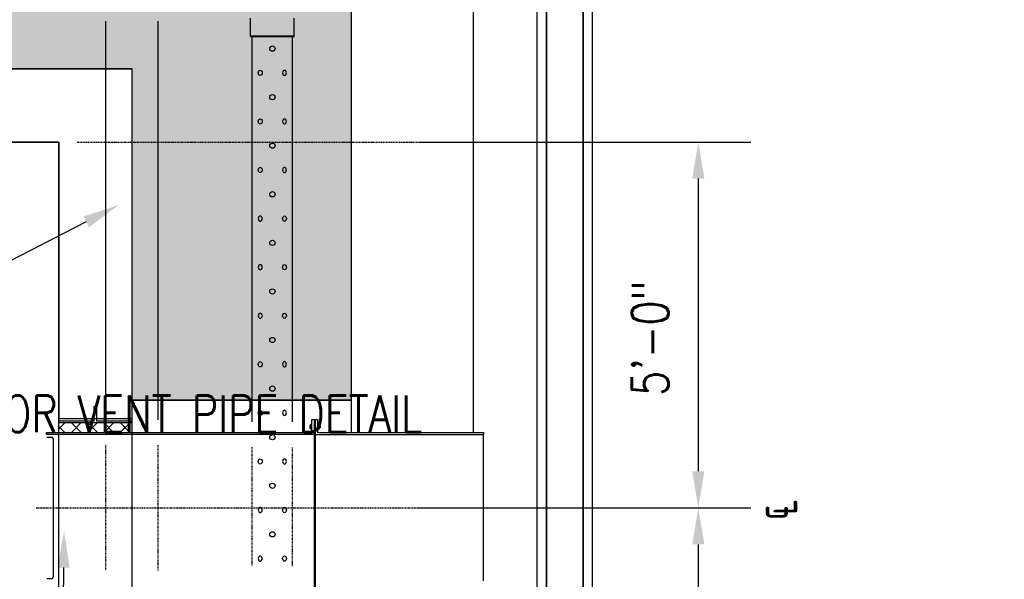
# Model space of a CAD drawing. Header units: inches. Extents: x -382 to 7445, y 651 to 1248.
# Tile 7 of 18: x 175 to 336, y 1013 to 1105. Entities that reach past the tile are written whole.
import ezdxf
from ezdxf import colors
from ezdxf.entities.mleader import LeaderData, LeaderLine
from ezdxf.math import Vec2, Vec3

# ---------------------------------------------------------------- set-up
doc = ezdxf.new("R2010")
doc.units = ezdxf.units.IN
doc.header["$MEASUREMENT"] = 0
doc.linetypes.add('Center 1_4_', pattern=[0.53125, 0.25, -0.09375, 0.09375, -0.09375])
doc.linetypes.add('Dash - 1_16_', pattern=[0.1875, 0.125, -0.0625])
for name, color, linetype in [('A-ANNO-DIMS', 1, 'Continuous'), ('A-DETL', 90, 'Continuous'), ('A-DETL-CNTR', 5, 'Center 1_4_'), ('A-DETL-THIN', 151, 'Continuous'), ('P-PIPE', 3, 'Continuous'), ('S-ANNO-NOTE', 2, 'Continuous'), ('S-ANNO-TEXT', 2, 'Continuous')]:
    doc.layers.add(name, color=color, linetype=linetype)
doc.layers.add('A-FLOR-PATT', color=9, linetype='Continuous', true_color=0x808080)
doc.layers.add('A-WALL-PATT', color=9, linetype='Continuous', true_color=0x808080)
doc.styles.add('Annotative', font='romans.shx', dxfattribs={"width": 0.8, "height": 0.125})
doc.dimstyles.new('Annotative', dxfattribs={"dimscale": 0, "dimtxt": 0.125, "dimasz": 0.125, "dimexe": 0.18, "dimexo": 0.0625, "dimgap": 0.09, "dimtad": 1, "dimdec": 3, "dimzin": 3, "dimdsep": 46, "dimlunit": 4, "dimtxsty": 'Annotative', "dimcen": 0.09, "dimclrt": 2, "dimazin": 2, "dimtfac": 1, "dimtdec": 3, "dimtmove": 0, "dimatfit": 0, "dimfxl": 1, "dimtfill": 1, "dimfrac": 2, "dimtolj": 1, "dimtzin": 0, "dimarcsym": 0})

# ---------------------------------------------------------------- blocks, each defined once
blk = doc.blocks.new('Mechanical_Box_H_rvt-1-ENLARGED MECHANICAL ROOM DRAIN AND VENT PLAN 1')
at = {"layer": 'A-DETL-THIN', "lineweight": -3}
for p, q in [((267.58, 900.7), (267.58, 1243.31)), ((269.08, 902.2), (269.08, 1243.31)), ((275.08, 1242.95), (275.08, 902.2)), ((276.58, 1242.95), (276.58, 900.7)), ((269.08, 1152.32), (269.08, 905.16)), ((275.08, 905.16), (275.08, 1152.32))]:
    blk.add_line(p, q, dxfattribs=at)
at = {"layer": 'P-PIPE', "lineweight": -3}
for p, q in [((196.75, 1105.04), (196.73, 1039.63)), ((205.35, 1039.63), (205.38, 1105.04)), ((220.47, 1105.55), (220.47, 1102.55)), ((227.68, 1102.55), (227.68, 1105.55)), ((220.76, 1102.55), (220.76, 1039.32)), ((227.39, 1039.32), (227.39, 1102.55))]:
    blk.add_line(p, q, dxfattribs=at)
at = {"layer": 'P-PIPE', "linetype": 'Dash - 1_16_', "lineweight": -3}
for p, q in [((196.73, 1035.55), (196.72, 1014.92)), ((205.35, 1014.91), (205.35, 1035.55)), ((220.76, 1035.17), (220.76, 1015.73)), ((227.39, 1015.64), (227.39, 1035.08))]:
    blk.add_line(p, q, dxfattribs=at)
at = {"layer": 'P-PIPE', "lineweight": -3}
for centre in [(224.11, 1100.54), (224.11, 1092.57), (224.11, 1084.61), (224.11, 1076.64), (224.11, 1068.67), (224.11, 1060.7), (224.11, 1052.73), (224.11, 1044.76), (224.11, 1036.79), (224.11, 1028.82), (224.11, 1020.86)]:
    blk.add_circle(centre, 0.432, dxfattribs=at)
for major_axis, start_param, end_param in [((3.6, 0), 3.131177, 6.27277), ((3.6, 0), 6.27277, 9.414362), ((3.31, 0), 1.570796, 3.141593), ((3.31, 0), 3.141593, 4.712389), ((3.31, 0), 0, 1.570796), ((3.31, 0), 4.712389, 6.283185)]:
    blk.add_ellipse((224.08, 1102.55), major_axis=major_axis, ratio=0.010416, start_param=start_param, end_param=end_param, dxfattribs=at)
for centre, major_axis in [((222.12, 1096.56), (0, -0.432)), ((222.12, 1096.56), (0, -0.432)), ((222.12, 1088.59), (0, -0.432)), ((222.12, 1080.62), (0, -0.432)), ((222.12, 1080.62), (0, -0.432)), ((226.1, 1072.65), (0, 0.432)), ((226.1, 1064.68), (0, 0.432)), ((226.1, 1056.71), (0, 0.432)), ((222.12, 1048.75), (0, -0.432)), ((222.12, 1048.75), (0, -0.432)), ((222.12, 1040.78), (0, -0.432)), ((222.12, 1032.81), (0, -0.432)), ((222.12, 1032.81), (0, -0.432)), ((226.1, 1024.84), (0, 0.432)), ((226.1, 1016.87), (0, 0.432))]:
    blk.add_ellipse(centre, major_axis=major_axis, ratio=0.727074, dxfattribs=at)
at = {"layer": 'P-PIPE', "lineweight": -3, "extrusion": (0, 0, -1)}
for centre, major_axis in [((226.1, 1096.56), (0, -0.432)), ((226.1, 1088.59), (0, -0.432)), ((226.1, 1080.62), (0, -0.432)), ((222.12, 1072.65), (0, 0.432)), ((222.12, 1072.65), (0, 0.432)), ((222.12, 1064.68), (0, 0.432)), ((222.12, 1056.71), (0, 0.432)), ((222.12, 1056.71), (0, 0.432)), ((226.1, 1048.75), (0, -0.432)), ((226.1, 1040.78), (0, -0.432)), ((226.1, 1032.81), (0, -0.432)), ((222.12, 1024.84), (0, 0.432)), ((222.12, 1024.84), (0, 0.432)), ((222.12, 1016.87), (0, 0.432))]:
    blk.add_ellipse(centre, major_axis=major_axis, ratio=0.727074, dxfattribs=at)
blk = doc.blocks.new('*D10')
at = {"layer": 'A-ANNO-DIMS', "color": 0, "lineweight": -2, "transparency": 16777216}
for p, q in [((240.18, 1085.21), (294.63, 1085.21)), ((285.99, 1079.21), (285.99, 1031.21)), ((240.18, 1025.21), (294.63, 1025.21))]:
    blk.add_line(p, q, dxfattribs=at)
at = {"layer": 'A-ANNO-DIMS', "color": 0, "lineweight": -3, "transparency": 16777216}
for points in [[(284.99, 1079.21), (286.99, 1079.21), (285.99, 1085.21)], [(284.99, 1031.21), (286.99, 1031.21), (285.99, 1025.21)]]:
    blk.add_solid(points, dxfattribs=at)
at = {"layer": 'Defpoints', "color": 0, "lineweight": -3, "transparency": 16777216}
for p in [(237.18, 1085.21), (237.18, 1025.21), (285.99, 1025.21)]:
    blk.add_point(p, dxfattribs=at)
at = {"layer": 'A-ANNO-DIMS', "color": 2, "lineweight": -3, "transparency": 16777216, "insert": (278.09, 1053.04), "char_height": 6, "attachment_point": 5, "rotation": 90, "style": 'Annotative'}
blk.add_mtext('\\A1;5\'-0"', dxfattribs=at)
blk = doc.blocks.new('*D11')
at = {"layer": 'A-ANNO-DIMS', "color": 0, "lineweight": -2, "transparency": 16777216}
for p, q in [((284.28, 1025.21), (294.63, 1025.21)), ((285.99, 1019.21), (285.99, 959.21)), ((284.28, 953.21), (294.63, 953.21))]:
    blk.add_line(p, q, dxfattribs=at)
at = {"layer": 'A-ANNO-DIMS', "color": 0, "lineweight": -3, "transparency": 16777216}
for points in [[(284.99, 1019.21), (286.99, 1019.21), (285.99, 1025.21)], [(284.99, 959.21), (286.99, 959.21), (285.99, 953.21)]]:
    blk.add_solid(points, dxfattribs=at)
at = {"layer": 'Defpoints', "color": 0, "lineweight": -3, "transparency": 16777216}
for p in [(281.28, 1025.21), (281.28, 953.21), (285.99, 953.21)]:
    blk.add_point(p, dxfattribs=at)
at = {"layer": 'A-ANNO-DIMS', "color": 2, "lineweight": -3, "transparency": 16777216, "insert": (278.09, 989.21), "char_height": 6, "attachment_point": 5, "rotation": 90, "style": 'Annotative'}
blk.add_mtext('\\A1;6\'-0"', dxfattribs=at)

msp = doc.modelspace()

# ---------------------------------------------------------------- hatches: boundary and pattern name
at = {"layer": 'A-FLOR-PATT'}
h = msp.add_hatch(dxfattribs=at)
h.set_pattern_fill('FP_3', color=8, style=0, pattern_type=2)
h.set_pattern_definition([(45, (-1543.1591, 681.7329), (-1.3357247, 1.3357247), []), (135, (-1543.1591, 681.7329), (-1.3357247, -1.3357247), [])])
h.paths.add_polyline_path([(187.4121, 1037.5818), (181.0774, 1037.5818), (181.0774, 1039.1495), (193.0774, 1039.1495), (193.0774, 1037.5818), (188.5431, 1037.5818)])
h = msp.add_hatch(color=8, dxfattribs=at)
h.paths.add_polyline_path([(223.1461, 1039.6774), (223.1461, 1038.6444), (222.9878, 1038.6444), (222.9878, 1039.6774)])
h.paths.add_polyline_path([(222.9878, 1038.3226), (223.1461, 1038.3226), (223.1461, 1037.2059), (222.9878, 1037.2059), (222.9878, 1037.6046)])
at = {"layer": 'A-WALL-PATT'}
h = msp.add_hatch(dxfattribs=at)
h.set_pattern_fill('AR-SAND', color=8, scale=5, style=0)
h.paths.add_polyline_path([(205.0774, 1145.1577), (205.0774, 1247.6166), (181.0774, 1247.6166), (181.0774, 1121.2059), (-12.9226, 1121.2059), (-12.9226, 875.2059), (-184.7564, 875.2059), (-184.7564, 851.2059), (11.0774, 851.2059), (11.0774, 1097.2059), (193.0774, 1097.2059), (193.0774, 1043.2518), (193.0774, 1043.2518), (193.0774, 1042.8809), (229.0774, 1042.8809), (229.0774, 1145.1577)])

# ---------------------------------------------------------------- linework, layer by layer
at = {"layer": 'A-DETL'}
for p, q in [((186.889, 1039.4948), (186.889, 1041.9025)), ((186.889, 1041.9025), (187.2657, 1041.9025)), ((187.2657, 1041.9025), (187.2657, 1039.4948)), ((181.0774, 1039.4948), (186.889, 1039.4948)), ((193.0774, 1039.1495), (181.0774, 1039.1495)), ((187.2657, 1039.4948), (193.0774, 1039.4948)), ((193.0774, 1039.1495), (193.0774, 1039.4948)), ((222.2845, 1038.2338), (222.2845, 1038.7333)), ((222.5471, 1038.8197), (222.3187, 1038.8197)), ((222.5471, 1037.9885), (222.5471, 1038.9923)), ((222.5471, 1038.9923), (222.6111, 1038.9923)), ((222.9878, 1039.6859), (222.9878, 1010.7259)), ((222.9878, 1039.6774), (223.1461, 1039.6774)), ((223.1461, 1039.6859), (223.1461, 1010.7259)), ((223.5228, 1038.9923), (223.5868, 1038.9923)), ((223.5868, 1038.9923), (223.5868, 1037.9885)), ((223.5868, 1038.8333), (223.8187, 1038.8333)), ((223.8529, 1038.747), (223.8529, 1038.2474)), ((179.0774, 1037.5809), (222.6111, 1037.5809)), ((179.0774, 1037.2059), (179.0774, 1037.5809)), ((222.9878, 1037.2059), (179.0774, 1037.2059)), ((222.3187, 1038.647), (222.5471, 1038.647)), ((222.3187, 1038.3201), (222.5471, 1038.3201)), ((222.5471, 1038.1474), (222.3187, 1038.1474)), ((222.6111, 1037.9885), (222.5471, 1037.9885)), ((223.1461, 1038.6444), (222.9878, 1038.6444)), ((222.9878, 1038.3226), (223.1461, 1038.3226)), ((223.1461, 1037.2059), (250.7348, 1037.2059)), ((223.5868, 1037.9885), (223.5228, 1037.9885)), ((223.5228, 1037.5809), (250.7395, 1037.5809)), ((223.8187, 1038.6606), (223.5868, 1038.6606)), ((223.8187, 1038.3338), (223.5868, 1038.3338)), ((223.5868, 1038.1611), (223.8187, 1038.1611)), ((223.87, 1038.6311), (223.8529, 1038.6607)), ((223.8529, 1038.3635), (223.87, 1038.3337)), ((223.8838, 1038.6607), (223.87, 1038.6311)), ((223.87, 1038.3337), (223.8852, 1038.3611)), ((223.901, 1038.6311), (223.8838, 1038.6607)), ((223.8852, 1038.3611), (223.901, 1038.3337)), ((223.9148, 1038.6607), (223.901, 1038.6311)), ((223.901, 1038.3337), (223.9162, 1038.3611)), ((223.9319, 1038.6311), (223.9148, 1038.6607)), ((223.9162, 1038.3611), (223.9319, 1038.3337)), ((223.9457, 1038.6607), (223.9319, 1038.6311)), ((223.9319, 1038.3337), (223.9471, 1038.3611)), ((223.9629, 1038.6311), (223.9457, 1038.6607)), ((223.9471, 1038.3611), (223.9629, 1038.3337)), ((223.9767, 1038.6607), (223.9629, 1038.6311)), ((223.9629, 1038.3337), (223.978, 1038.3611)), ((224.0313, 1038.6232), (223.9767, 1038.6607)), ((223.978, 1038.3611), (223.9938, 1038.3337)), ((223.9938, 1038.3337), (224.0313, 1038.3712)), ((224.0313, 1038.3712), (224.0313, 1038.6232)), ((250.7395, 1037.5809), (250.7348, 1037.2059)), ((250.7348, 1013.2059), (250.7348, 1037.2059)), ((179.0881, 1036.7745), (179.9116, 1036.7745)), ((180.1616, 1036.5245), (180.1616, 1013.8874)), ((179.0881, 1013.6374), (179.9116, 1013.6374))]:
    msp.add_line(p, q, dxfattribs=at)
for centre, radius, start, end in [((222.4105, 1038.7333), 0.126, 136.750182, 223.249818), ((223.7269, 1038.747), 0.126, 316.750182, 43.249818), ((222.6918, 1038.4836), 0.4073, 156.34317, 203.65683), ((222.4105, 1038.2338), 0.126, 136.750182, 223.249818), ((223.4456, 1038.4972), 0.4073, 336.34317, 23.65683), ((223.7269, 1038.2474), 0.126, 316.750182, 43.249818), ((179.9116, 1036.5245), 0.25, 0, 90), ((179.9116, 1013.8874), 0.25, 270, 0)]:
    msp.add_arc(centre, radius, start, end, dxfattribs=at)
at = {"layer": 'A-DETL-CNTR', "color": 2}
for p, q in [((184.1089, 1085.2059), (242.6242, 1085.2059)), ((177.3543, 1025.2059), (292.7669, 1025.2059))]:
    msp.add_line(p, q, dxfattribs=at)
at = {"layer": 'A-DETL-THIN'}
for p, q in [((223.87, 1038.3337), (223.8529, 1038.6607)), ((223.901, 1038.3337), (223.8838, 1038.6607)), ((223.9319, 1038.3337), (223.9148, 1038.6607)), ((223.9629, 1038.3337), (223.9457, 1038.6607)), ((223.9938, 1038.3337), (223.9767, 1038.6607))]:
    msp.add_line(p, q, dxfattribs=at)
at = {"layer": 'A-WALL-PATT'}
msp.add_lwpolyline([(205.0774, 1145.1577), (205.0774, 1247.6166), (181.0774, 1247.6166), (181.0774, 1121.2059), (-12.9226, 1121.2059), (-12.9226, 875.2059), (-184.7564, 875.2059), (-184.7564, 851.2059), (11.0774, 851.2059), (11.0774, 1097.2059), (193.0774, 1097.2059), (193.0774, 1043.2518), (193.0774, 1043.2518), (193.0774, 1042.8809), (229.0774, 1042.8809), (229.0774, 1145.1577)], close=True, dxfattribs=at)
for points in [[(229.0774, 1037.5809), (229.0774, 1248.3573), (249.0774, 1248.3573), (249.0774, 1037.5809)], [(193.0774, 1097.2059), (11.0774, 1097.2059)], [(11.0774, 851.2059), (11.0774, 1097.2059), (193.0774, 1097.2059)], [(193.0774, 1097.2059), (193.0774, 851.2059), (201.0774, 851.2059)], [(138.0774, 833.2127), (138.0774, 851.2059), (181.0774, 851.2059), (181.0774, 1085.2059), (23.0774, 1085.2059), (23.0774, 851.2059)], [(23.0774, 1085.2059), (181.0774, 1085.2059), (181.0774, 1039.8657), (193.0774, 1039.8657)], [(229.0774, 1042.8809), (193.0774, 1042.8809), (193.0774, 1037.5809)], [(222.6111, 1037.5809), (222.6111, 1039.6859), (223.5228, 1039.6859), (223.5228, 1037.5809)]]:
    msp.add_lwpolyline(points, dxfattribs=at)

# ---------------------------------------------------------------- block references
at = {"layer": 'P-PIPE'}
msp.add_blockref('Mechanical_Box_H_rvt-1-ENLARGED MECHANICAL ROOM DRAIN AND VENT PLAN 1', (-8, 0), dxfattribs=at)

# ---------------------------------------------------------------- texts
at = {"layer": 'S-ANNO-TEXT', "lineweight": -3, "insert": (295.6148, 1023.2124), "char_height": 6, "width": 131.457736, "attachment_point": 1, "rotation": 90, "style": 'Annotative'}
msp.add_mtext('℄', dxfattribs=at)

# ---------------------------------------------------------------- dimensions: what is measured, and where the dimension line sits
at = {"layer": 'A-ANNO-DIMS', "lineweight": -3}
for base, p1, p2, picture, middle in [((285.9852, 1025.2059), (237.1813, 1085.2059), (237.1813, 1025.2059), '*D10', (285.9852, 1053.0426)), ((285.9852, 953.2059), (281.2826, 1025.2059), (281.2826, 953.2059), '*D11', (285.9852, 989.2059))]:
    dim = msp.add_linear_dim(base=base, p1=p1, p2=p2, angle=270, dimstyle='Annotative', override={"dimpost": '\\X', "dimtfill": 0}, dxfattribs=at)
    dim.commit()
    dim.dimension.update_dxf_attribs({"geometry": picture, "text_midpoint": middle, "dimtype": 161})

# ---------------------------------------------------------------- leaders
at = {"layer": 'S-ANNO-NOTE'}
ml = msp.add_multileader_mtext('Standard', dxfattribs=at)
ml.set_content('GRAVEL MATERIAL\\PWRAPPED IN\\PFILTER FABRIC', color=256, style='Annotative')
ml.set_leader_properties(color=1, linetype='ByLayer', lineweight=-1)
ml.build(insert=Vec2(0, 0))
ml.multileader.update_dxf_attribs({"text_right_attachment_type": 3, "dogleg_length": 0.125, "arrow_head_size": 6, "scale": 48})
ctx = ml.context
ctx.base_point, ctx.scale, ctx.char_height, ctx.arrow_head_size, ctx.landing_gap_size, ctx.plane_origin = Vec3(-114.3591, 1023.3546), 48, 6, 6, 4.32, Vec3(-54.6353, 1125.2645)
ctx.right_attachment = 3
notes = []
notes.append((ctx, [(0, (1, 1, 0), (-37.5477, 1003.3546), (-1, 0), 6, [(1, [(-10.7645, 1003.514), (-1.8167, 1111.5709)], 0, [])])]))
ctx.mtext.insert, ctx.mtext.width, ctx.mtext.defined_height, ctx.mtext.flow_direction = Vec3(-110.0391, 1026.3546), 104.56926, 17.6903, 5
ml = msp.add_multileader_mtext('Standard', dxfattribs=at)
ml.set_content('8" %%C SOLID PVC DRAIN', color=256, style='Annotative')
ml.set_leader_properties(color=1, linetype='ByLayer', lineweight=-1)
ml.build(insert=Vec2(0, 0))
ml.multileader.update_dxf_attribs({"text_right_attachment_type": 3, "dogleg_length": 0.125, "arrow_head_size": 6, "scale": 48})
ctx = ml.context
ctx.base_point, ctx.scale, ctx.char_height, ctx.arrow_head_size, ctx.landing_gap_size, ctx.plane_origin = Vec3(82.5558, 1068.1837), 48, 6, 6, 4.32, Vec3(-74.9437, 1093.8342)
ctx.right_attachment = 3
notes.append((ctx, [(0, (1, 1, 0), (156.1672, 1057.0409), (-1, 0), 6, [(0, [(190.9075, 1074.8634)], 0, [])])]))
ctx.mtext.insert, ctx.mtext.width, ctx.mtext.defined_height, ctx.mtext.flow_direction = Vec3(86.8758, 1071.1837), 62.924924, 16.0793, 5
ml = msp.add_multileader_mtext('Standard', dxfattribs=at)
ml.set_content('REFER TO SHEET S707A FOR VENT PIPE DETAIL', color=256, style='Annotative')
ml.set_leader_properties(color=1, linetype='ByLayer', lineweight=-1)
ml.build(insert=Vec2(0, 0))
ml.multileader.update_dxf_attribs({"text_right_attachment_type": 3, "dogleg_length": 0.125, "arrow_head_size": 6, "scale": 48})
ctx = ml.context
ctx.base_point, ctx.scale, ctx.char_height, ctx.arrow_head_size, ctx.landing_gap_size, ctx.plane_origin = Vec3(82.966, 1040.6372), 48, 6, 6, 4.32, Vec3(-74.9437, 1041.9521)
ctx.right_attachment = 3
notes.append((ctx, [(0, (1, 1, 0), (152.6917, 1010.6372), (-1, 0), 6, [(1, [(181.9347, 1021.4014), (181.1495, 949.9483)], 0, [])])]))
ctx.mtext.insert, ctx.mtext.width, ctx.mtext.defined_height, ctx.mtext.flow_direction = Vec3(87.286, 1043.6372), 60.660973, 15.3558, 5
for ctx, leaders in notes:
    for number, flags, end, landing, length, lines in leaders:
        leader = LeaderData()
        leader.index, (leader.has_last_leader_line, leader.has_dogleg_vector, leader.attachment_direction) = number, flags
        leader.last_leader_point, leader.dogleg_vector, leader.dogleg_length = Vec3(end), Vec3(landing), length
        for number, points, colour, breaks in lines:
            line = LeaderLine()
            line.index, line.vertices, line.color, line.breaks = number, Vec3.list(points), colors.encode_raw_color(colour), breaks
            leader.lines.append(line)
        ctx.leaders.append(leader)

doc.saveas('drawing.dxf')
